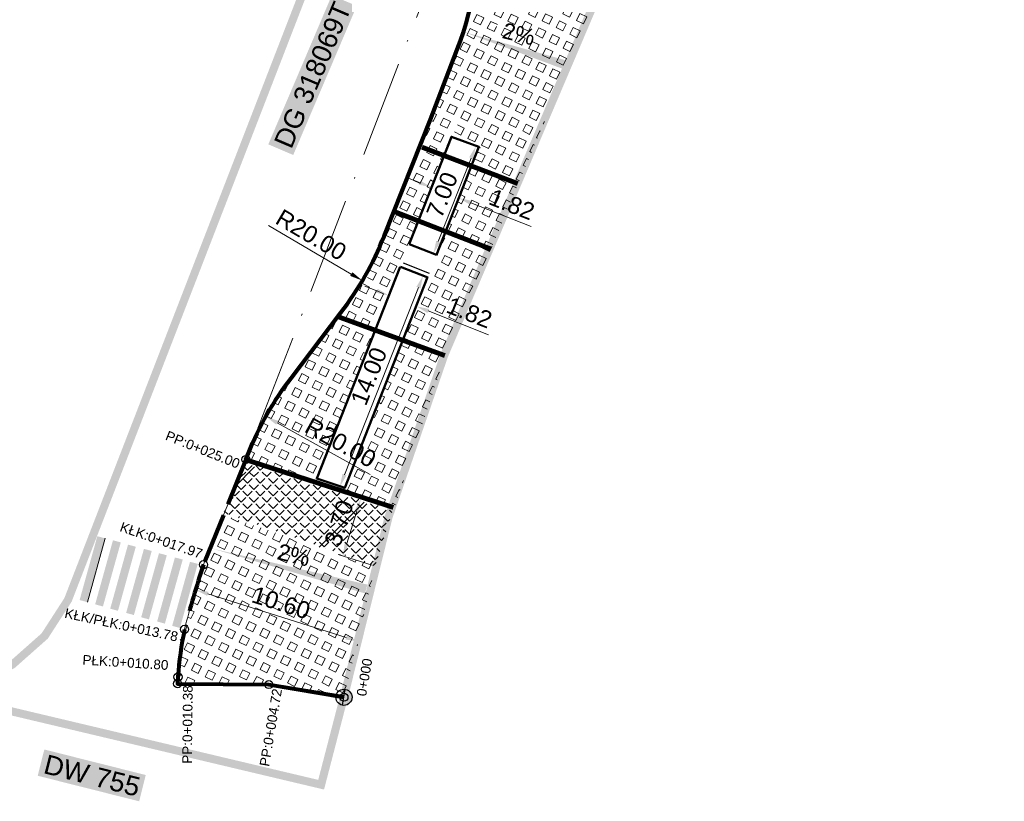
# Model space of a CAD drawing. Header units: metres. Extents: x 7535771 to 7535946, y 5639662 to 5639831.
# Tile 5 of 8: x 7535885 to 7535946, y 5639662 to 5639710. Entities that reach past the tile are written whole.
import ezdxf

# ---------------------------------------------------------------- set-up
doc = ezdxf.new("R2010")
doc.units = ezdxf.units.M
for name, pattern in [('ACAD_ISO10W100', [18, 12, -3, 0, -3]), ('CENTER2', [1.125, 0.75, -0.125, 0.125, -0.125]), ('HIDDEN', [0.375, 0.25, -0.125]), ('PRZER3-2', [5, 3, -2])]:
    doc.linetypes.add(name, pattern=pattern)
for name, color, linetype in [('_granica_inw', 126, 'HIDDEN'), ('C-ROAD-LABL', 150, 'Continuous'), ('zn_poz_proj_hatch', 7, 'Continuous')]:
    doc.layers.add(name, color=color, linetype=linetype)
for name, color, linetype, lineweight in [('_kosta parkowanie', 233, 'Continuous', 30), ('_Krawężnik', 7, 'Continuous', 80), ('_krawężnik h_0', 55, 'PRZER3-2', 80), ('_Krawężnik obniżony', 172, 'PRZER3-2', 80), ('_opisy', 7, 'Continuous', 13), ('_Wypełenienie chodnik', 253, 'Continuous', 13), ('_Wypełnienie zjazdy', 144, 'Continuous', 13), ('C-ROAD-CTLN', 1, 'CENTER2', 35), ('Opisy', 5, 'Continuous', 13), ('zn_poz_proj_kontur', 7, 'Continuous', 13)]:
    doc.layers.add(name, color=color, linetype=linetype, lineweight=lineweight)
for name, color, linetype, lineweight, true_color in [('_Obrzeze', 7, 'Continuous', 50, 0x633d32), ('_Wymiary', 7, 'Continuous', 9, 0x00175c), ('_ściek betonowy', 7, 'Continuous', 80, 0x727e73)]:
    doc.layers.add(name, color=color, linetype=linetype, lineweight=lineweight, true_color=true_color)
doc.styles.add('Arial', font='arial.ttf')
doc.styles.add('GR', font='arial.ttf', dxfattribs={"height": 0.9})
doc.styles.add('RS500', font='arial.ttf', dxfattribs={"height": 1.05})
doc.dimstyles.new('RS 5000', dxfattribs={"dimtxt": 1.05, "dimasz": 0.8, "dimexe": 0.3, "dimexo": 0.2, "dimgap": 0.3, "dimtad": 1, "dimzin": 0, "dimdsep": 46, "dimtxsty": 'RS500', "dimcen": 0, "dimclrd": 256, "dimclre": 256, "dimclrt": 256, "dimaunit": 1, "dimadec": 0, "dimazin": 0, "dimtfac": 1, "dimtofl": 0, "dimtmove": 0, "dimatfit": 3, "dimfxl": 1, "dimtolj": 1, "dimtzin": 0, "dimlwd": 15, "dimlwe": 15, "dimarcsym": 0})
pattern_1 = [(64, (0, 0), (-0.4280506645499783, 0.2087742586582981), [0.47625, -0.47625]), (154, (0, 0), (-0.2087742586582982, -0.4280506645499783), [0.47625, -0.47625])]

# ---------------------------------------------------------------- blocks, each defined once
blk = doc.blocks.new('*D7')
at = {"layer": '_Wymiary', "lineweight": 15, "transparency": 16777216}
for p, q in [((7535907.742904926, 5639679.804052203), (7535905.646808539, 5639680.456821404)), ((7535905.695371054, 5639679.603802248), (7535905.067250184, 5639677.586853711)), ((7535906.639045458, 5639676.259467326), (7535904.542949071, 5639676.912236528))]:
    blk.add_line(p, q, dxfattribs=at)
at = {"layer": '_Wymiary', "transparency": 16777216}
for points in [[(7535905.568068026, 5639679.643447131), (7535905.822674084, 5639679.564157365), (7535905.933240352, 5639680.367620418)], [(7535904.939947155, 5639677.626498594), (7535905.194553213, 5639677.547208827), (7535904.829380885, 5639676.823035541)]]:
    blk.add_solid(points, dxfattribs=at)
at = {"layer": 'Defpoints', "color": 0, "transparency": 16777216}
for p in [(7535907.933859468, 5639679.744584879), (7535904.829380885, 5639676.823035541), (7535906.83, 5639676.200000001)]:
    blk.add_point(p, dxfattribs=at)
at = {"layer": '_Wymiary', "transparency": 16777216, "insert": (7535904.587461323, 5639678.859385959), "char_height": 1.05, "attachment_point": 5, "rotation": 72.70229544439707, "style": 'RS500'}
blk.add_mtext('\\A1;3.70', dxfattribs=at)
blk = doc.blocks.new('*D41')
at = {"layer": '_Wymiary', "lineweight": 15, "transparency": 16777216}
for p, q in [((7535906.938321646, 5639693.261013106), (7535906.193746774, 5639693.553601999)), ((7535907.458512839, 5639692.397416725), (7535907.792617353, 5639693.247639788)), ((7535909.152935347, 5639691.731574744), (7535909.487039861, 5639692.581797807)), ((7535910.121893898, 5639692.009993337), (7535913.86137009, 5639690.540524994))]:
    blk.add_line(p, q, dxfattribs=at)
at = {"layer": '_Wymiary', "transparency": 16777216}
for points in [[(7535906.987086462, 5639693.385108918), (7535906.889556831, 5639693.136917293), (7535907.682896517, 5639692.968424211)], [(7535910.170658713, 5639692.13408915), (7535910.073129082, 5639691.885897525), (7535909.377319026, 5639692.30258223)]]:
    blk.add_solid(points, dxfattribs=at)
at = {"layer": 'Defpoints', "color": 0, "transparency": 16777216}
for p in [(7535907.385365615, 5639692.211273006), (7535909.377319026, 5639692.30258223), (7535909.079788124, 5639691.545431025)]:
    blk.add_point(p, dxfattribs=at)
at = {"layer": '_Wymiary', "transparency": 16777216, "insert": (7535912.669711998, 5639691.907140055), "char_height": 1.05, "attachment_point": 5, "rotation": 338.54710837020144, "style": 'RS500'}
blk.add_mtext('\\A1;1.82', dxfattribs=at)
blk = doc.blocks.new('*D42')
at = {"layer": '_Wymiary', "lineweight": 15, "transparency": 16777216}
for p, q in [((7535909.582256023, 5639699.966927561), (7535908.837681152, 5639700.259516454)), ((7535910.669531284, 5639700.54643636), (7535910.217110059, 5639699.395123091)), ((7535912.356355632, 5639699.883580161), (7535911.903934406, 5639698.732266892)), ((7535912.758230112, 5639698.718893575), (7535916.497706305, 5639697.249425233))]:
    blk.add_line(p, q, dxfattribs=at)
at = {"layer": '_Wymiary', "transparency": 16777216}
for points in [[(7535909.631020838, 5639700.091023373), (7535909.533491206, 5639699.842831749), (7535910.326830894, 5639699.674338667)], [(7535912.806994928, 5639698.842989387), (7535912.709465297, 5639698.594797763), (7535912.013655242, 5639699.011482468)]]:
    blk.add_solid(points, dxfattribs=at)
at = {"layer": 'Defpoints', "color": 0, "transparency": 16777216}
for p in [(7535910.742678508, 5639700.732580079), (7535912.429502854, 5639700.06972388), (7535912.013655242, 5639699.011482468)]:
    blk.add_point(p, dxfattribs=at)
at = {"layer": '_Wymiary', "transparency": 16777216, "insert": (7535915.306048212, 5639698.616040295), "char_height": 1.05, "attachment_point": 5, "rotation": 338.54710839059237, "style": 'RS500'}
blk.add_mtext('\\A1;1.82', dxfattribs=at)
blk = doc.blocks.new('*D43')
at = {"layer": '_Wymiary', "lineweight": 15, "transparency": 16777216}
blk.add_line((7535906.524758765, 5639681.864336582), (7535900.755621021, 5639685.080412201), dxfattribs=at)
at = {"layer": '_Wymiary', "transparency": 16777216}
blk.add_solid([(7535900.820543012, 5639685.19687212), (7535900.69069903, 5639684.963952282), (7535900.056861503, 5639685.469944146)], dxfattribs=at)
at = {"layer": 'Defpoints', "color": 0, "transparency": 16777216}
for p in [(7535900.056861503, 5639685.469944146), (7535917.525849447, 5639675.731645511)]:
    blk.add_point(p, dxfattribs=at)
at = {"layer": '_Wymiary', "transparency": 16777216, "insert": (7535904.685135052, 5639683.847098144), "char_height": 1.05, "attachment_point": 5, "rotation": 330.8619901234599, "style": 'RS500'}
blk.add_mtext('\\A1;R20.00', dxfattribs=at)
blk = doc.blocks.new('*D44')
at = {"layer": '_Wymiary', "lineweight": 15, "transparency": 16777216}
blk.add_line((7535900.222601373, 5639697.309853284), (7535905.348176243, 5639694.298928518), dxfattribs=at)
at = {"layer": '_Wymiary', "transparency": 16777216}
blk.add_solid([(7535905.415710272, 5639694.413893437), (7535905.280642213, 5639694.1839636), (7535906.037965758, 5639693.893724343)], dxfattribs=at)
at = {"layer": 'Defpoints', "color": 0, "transparency": 16777216}
for p in [(7535888.793227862, 5639704.023828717), (7535906.037965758, 5639693.893724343)]:
    blk.add_point(p, dxfattribs=at)
at = {"layer": '_Wymiary', "transparency": 16777216, "insert": (7535902.863983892, 5639696.727910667), "char_height": 1.05, "attachment_point": 5, "rotation": 329.56867678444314, "style": 'RS500'}
blk.add_mtext('\\A1;R20.00', dxfattribs=at)
blk = doc.blocks.new('*D47')
at = {"layer": '_Wymiary', "lineweight": 15, "transparency": 16777216}
for p, q in [((7535912.597226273, 5639702.424711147), (7535913.358644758, 5639702.123604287)), ((7535910.738678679, 5639696.314196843), (7535912.785471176, 5639701.489986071)), ((7535909.96204276, 5639695.761038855), (7535910.723461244, 5639695.459931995))]:
    blk.add_line(p, q, dxfattribs=at)
at = {"layer": '_Wymiary', "transparency": 16777216}
for points in [[(7535912.66148092, 5639701.539018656), (7535912.909461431, 5639701.440953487), (7535913.079666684, 5639702.233927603)], [(7535910.614688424, 5639696.363229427), (7535910.862668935, 5639696.265164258), (7535910.44448317, 5639695.57025531)]]:
    blk.add_solid(points, dxfattribs=at)
at = {"layer": 'Defpoints', "color": 0, "transparency": 16777216}
for p in [(7535912.41124089, 5639702.498260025), (7535913.079666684, 5639702.233927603), (7535909.776057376, 5639695.834587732)]:
    blk.add_point(p, dxfattribs=at)
at = {"layer": '_Wymiary', "transparency": 16777216, "insert": (7535910.984561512, 5639699.209563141), "char_height": 1.05, "attachment_point": 5, "rotation": 68.42342519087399, "style": 'RS500'}
blk.add_mtext('\\A1;7.00', dxfattribs=at)
blk = doc.blocks.new('*D48')
at = {"layer": '_Wymiary', "lineweight": 15, "transparency": 16777216}
for p, q in [((7535909.436837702, 5639694.344335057), (7535910.082930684, 5639694.08917207)), ((7535909.510043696, 5639693.455294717), (7535904.93044183, 5639681.859378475)), ((7535904.269517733, 5639681.26026982), (7535904.915610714, 5639681.005106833))]:
    blk.add_line(p, q, dxfattribs=at)
at = {"layer": '_Wymiary', "transparency": 16777216}
for points in [[(7535909.386031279, 5639693.504271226), (7535909.634056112, 5639693.406318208), (7535909.803902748, 5639694.199369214)], [(7535904.806429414, 5639681.908354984), (7535905.054454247, 5639681.810401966), (7535904.636582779, 5639681.115303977)]]:
    blk.add_solid(points, dxfattribs=at)
at = {"layer": 'Defpoints', "color": 0, "transparency": 16777216}
for p in [(7535909.250819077, 5639694.41779982), (7535904.083499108, 5639681.333734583), (7535904.636582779, 5639681.115303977)]:
    blk.add_point(p, dxfattribs=at)
at = {"layer": '_Wymiary', "transparency": 16777216, "insert": (7535906.442590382, 5639687.964456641), "char_height": 1.05, "attachment_point": 5, "rotation": 68.44933558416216, "style": 'RS500'}
blk.add_mtext('\\A1;14.00', dxfattribs=at)
blk = doc.blocks.new('*D142')
at = {"layer": '_Wymiary', "lineweight": 15, "transparency": 16777216}
for p, q in [((7535895.628369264, 5639674.527307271), (7535895.598269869, 5639674.431944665)), ((7535896.451468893, 5639674.477237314), (7535905.036221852, 5639671.767623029)), ((7535905.738923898, 5639671.336102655), (7535905.708824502, 5639671.240740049))]:
    blk.add_line(p, q, dxfattribs=at)
at = {"layer": '_Wymiary', "transparency": 16777216}
for points in [[(7535896.491601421, 5639674.604387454), (7535896.411336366, 5639674.350087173), (7535895.688568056, 5639674.718032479)], [(7535905.076354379, 5639671.894773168), (7535904.996089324, 5639671.640472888), (7535905.799122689, 5639671.526827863)]]:
    blk.add_solid(points, dxfattribs=at)
at = {"layer": 'Defpoints', "color": 0, "transparency": 16777216}
for p in [(7535895.688568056, 5639674.718032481), (7535905.799122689, 5639671.526827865), (7535905.799122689, 5639671.526827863)]:
    blk.add_point(p, dxfattribs=at)
at = {"layer": '_Wymiary', "transparency": 16777216, "insert": (7535900.995506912, 5639673.919758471), "char_height": 1.05, "attachment_point": 5, "rotation": 342.48268775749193, "style": 'RS500'}
blk.add_mtext('\\A1;10.60', dxfattribs=at)
blk = doc.blocks.new('bomba')
h = blk.add_hatch(color=0)
h.paths.add_polyline_path([(0, 1), (0, -1, 0.4142135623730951), (1, 0, 0.4142135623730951)])
h.paths.add_polyline_path([(0, 1), (0, 2, 0.4142135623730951), (-2, 0, 0.4142135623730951), (0, -2), (0, -1, -0.4142135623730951), (-1, 0, -0.4142135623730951)])
at = {"color": 0}
blk.add_line((0, 2), (0, -2), dxfattribs=at)
for radius in [2, 1]:
    blk.add_circle((0, 0), radius, dxfattribs=at)
blk = doc.blocks.new('AeccTickCircle')
blk.add_circle((0, 0), 0.5)
blk = doc.blocks.new('os r c')
at = {"layer": 'C-ROAD-CTLN', "color": 252, "linetype": 'ACAD_ISO10W100', "lineweight": 13, "ltscale": 0.5, "flags": 128}
for points in [[(7535896.189035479, 5639676.282646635), (7535898.81342015, 5639682.804466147), (7535912.93025879, 5639719.347573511), (7535925.329950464, 5639751.815814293), (7535927.135793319, 5639756.399229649)], [(7535904.894562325, 5639668.060572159), (7535900.236724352, 5639668.847941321), (7535894.578932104, 5639668.901036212), (7535894.605053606, 5639669.317746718)]]:
    blk.add_lwpolyline(points, dxfattribs=at)
for points in [[(7535896.189035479, 5639676.282646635, 0.02177010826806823), (7535895.010385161, 5639672.271519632)], [(7535895.010385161, 5639672.271519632, 0.03657103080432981), (7535894.605053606, 5639669.317746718)]]:
    blk.add_lwpolyline(points, format="xyb", dxfattribs=at)
at = {"layer": 'C-ROAD-LABL', "linetype": 'Continuous', "lineweight": 13}
for p, xscale, yscale, zscale, rotation in [((7535898.81342015, 5639682.804466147), 0.4999999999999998, 0.4999999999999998, 0.4999999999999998, 68.08011169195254), ((7535896.189035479, 5639676.282646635), 0.5, 0.5, 0.5, 71.13055259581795), ((7535895.010385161, 5639672.271519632), 0.4999999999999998, 0.4999999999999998, 0.4999999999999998, 77.9975221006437), ((7535894.605053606, 5639669.317746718), 0.4999999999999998, 0.4999999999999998, 0.4999999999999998, 86.37525139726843), ((7535894.578932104, 5639668.901036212), 0.4999999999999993, 0.4999999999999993, 0.4999999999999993, 179.4623302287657), ((7535900.236724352, 5639668.847941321), 0.5000000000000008, 0.5000000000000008, 0.5000000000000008, 170.405323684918), ((7535904.894562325, 5639668.060572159), 0.5000000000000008, 0.5000000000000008, 0.5000000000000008, 170.405323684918)]:
    blk.add_blockref('AeccTickCircle', p, dxfattribs=dict(at, xscale=xscale, yscale=yscale, zscale=zscale, rotation=rotation))
at = {"layer": 'C-ROAD-LABL', "color": 7, "linetype": 'Continuous', "lineweight": -3, "xscale": 0.2500000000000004, "yscale": 0.2500000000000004, "zscale": 0.2500000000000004, "rotation": 170.405323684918}
blk.add_blockref('bomba', (7535904.894562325, 5639668.060572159), dxfattribs=at)
at = {"layer": 'C-ROAD-LABL', "color": 150, "style": 'Arial'}
for s, rotation, p in [('PP:0+025.00', 338.0800929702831, (7535893.770082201, 5639684.045015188)), ('KŁK:0+017.97', 341.1305338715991, (7535890.950215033, 5639678.373711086)), ('KŁK/PŁK:0+013.78', 347.9975033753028, (7535887.533777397, 5639672.999363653)), ('PŁK:0+010.80', 356.3752326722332, (7535888.665418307, 5639670.090321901)), ('0+000', 80.40532480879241, (7535906.263627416, 5639668.089793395)), ('PP:0+010.38', 89.46231150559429, (7535895.469038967, 5639663.934189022)), ('PP:0+004.72', 80.40530495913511, (7535900.246722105, 5639663.735062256))]:
    blk.add_text(s, height=0.6, rotation=rotation, dxfattribs=at).set_placement(p)

msp = doc.modelspace()

# ---------------------------------------------------------------- hatches: boundary and pattern name
at = {"layer": '_kosta parkowanie', "lineweight": 15}
h = msp.add_hatch(dxfattribs=at)
h.set_pattern_fill('ANSI32', color=256)
h.set_pattern_definition([(45, (0.004999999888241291, 0), (-6.735192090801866, 6.735192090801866), []), (45, (4.495129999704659, 0), (-6.735192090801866, 6.735192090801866), [])])
h.paths.add_polyline_path([(7535907.887489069, 5639679.595685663), (7535898.715631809, 5639682.561453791), (7535897.422971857, 5639679.349083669), (7535906.829999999, 5639676.200000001)])
at = {"layer": '_Wypełenienie chodnik'}
h = msp.add_hatch(dxfattribs=at)
h.set_pattern_fill('SQUARE', color=256, scale=0.15, angle=64)
h.set_pattern_definition(pattern_1)
h.paths.add_polyline_path([(7535924.25299581, 5639720.289487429), (7535920.820989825, 5639721.74625392), (7535916.840379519, 5639711.445626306), (7535915.331384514, 5639712.028767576), (7535911.62315111, 5639702.780514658), (7535913.310821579, 5639702.115467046), (7535904.857780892, 5639680.614449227), (7535907.997285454, 5639679.73634399), (7535911.146921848, 5639689.17112329), (7535913.43, 5639694.475)])
h = msp.add_hatch(dxfattribs=at)
h.set_pattern_fill('SQUARE', color=256, scale=0.15, angle=64)
h.set_pattern_definition(pattern_1)
edge = h.paths.add_edge_path()
edge.add_line((7535912.396036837, 5639709.620965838), (7535909.016749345, 5639700.762672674))
edge.add_line((7535909.016749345, 5639700.762672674), (7535906.355383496, 5639694.057965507))
edge.add_line((7535906.355383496, 5639694.057965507), (7535900.010251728, 5639685.757179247))
edge.add_line((7535900.010251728, 5639685.757179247), (7535898.883682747, 5639682.765790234))
edge.add_line((7535898.883682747, 5639682.765790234), (7535903.122995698, 5639681.393856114))
edge.add_line((7535903.122995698, 5639681.393856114), (7535903.150460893, 5639681.462521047))
edge.add_line((7535903.150460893, 5639681.462521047), (7535911.591598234, 5639702.864093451))
edge.add_line((7535911.591598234, 5639702.864093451), (7535917.620135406, 5639717.61325281))
edge.add_line((7535917.620135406, 5639717.61325281), (7535913.716513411, 5639719.056904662))
edge.add_line((7535913.716513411, 5639719.056904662), (7535913.074505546, 5639718.761892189))
edge.add_line((7535913.074505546, 5639718.761892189), (7535913.237723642, 5639716.097117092))
edge.add_arc((7535893.371517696, 5639715.386299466), 19.87891849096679, -16.859303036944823, 2.0491825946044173, ccw=False)
h = msp.add_hatch(dxfattribs=at)
h.set_pattern_fill('SQUARE', color=256, scale=0.15, angle=64)
h.set_pattern_definition(pattern_1)
h.paths.add_polyline_path([(7535906.827709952, 5639676.170494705), (7535897.422760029, 5639679.348557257), (7535894.752115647, 5639671.670822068), (7535894.576642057, 5639668.871530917), (7535900.234434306, 5639668.818436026), (7535904.892272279, 5639668.054916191)])
at = {"layer": '_Wypełnienie zjazdy'}
h = msp.add_hatch(dxfattribs=at)
h.set_pattern_fill('ANGLE', color=256, scale=0.08, angle=45)
h.set_pattern_definition([(45, (0, 0), (-0.3951312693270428, 0.3951312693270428), [0.4064, -0.1524]), (135, (0, 0), (-0.3951312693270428, -0.3951312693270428), [0.4064, -0.1524])])
h.paths.add_polyline_path([(7535907.907517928, 5639679.659999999), (7535898.766047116, 5639682.686930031), (7535897.429342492, 5639679.510468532), (7535906.833337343, 5639676.212448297)])
at = {"layer": 'Opisy'}
for points in [[(7535918.571967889, 5639706.980922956), (7535912.273142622, 5639709.325567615), (7535918.801472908, 5639707.509778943)], [(7535906.195310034, 5639674.499623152), (7535896.69863956, 5639677.285652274), (7535906.347694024, 5639675.046801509)]]:
    msp.add_hatch(color=256, dxfattribs=at).paths.add_polyline_path(points)
at = {"layer": 'zn_poz_proj_hatch'}
h = msp.add_hatch(color=253, dxfattribs=at)
h.dxf.hatch_style = 1
h.paths.add_polyline_path([(7535890.086002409, 5639677.91802112), (7535889.602096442, 5639678.044102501), (7535888.505237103, 5639674.089577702), (7535888.987046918, 5639673.955938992)])
h = msp.add_hatch(color=253, dxfattribs=at)
h.dxf.hatch_style = 1
h.paths.add_polyline_path([(7535891.056600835, 5639677.665132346), (7535890.572689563, 5639677.791215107), (7535889.46885673, 5639673.822300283), (7535889.950666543, 5639673.688661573)])
h = msp.add_hatch(color=253, dxfattribs=at)
h.dxf.hatch_style = 1
h.paths.add_polyline_path([(7535891.989678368, 5639677.396192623), (7535891.505767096, 5639677.522275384), (7535890.401934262, 5639673.55336056), (7535890.883744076, 5639673.419721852)])
h = msp.add_hatch(color=253, dxfattribs=at)
h.dxf.hatch_style = 1
h.paths.add_polyline_path([(7535892.977469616, 5639677.13366829), (7535892.493558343, 5639677.259751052), (7535891.38972551, 5639673.290836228), (7535891.871535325, 5639673.157197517)])
h = msp.add_hatch(color=253, dxfattribs=at)
h.dxf.hatch_style = 1
h.paths.add_polyline_path([(7535893.910547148, 5639676.864728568), (7535893.426635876, 5639676.990811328), (7535892.322803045, 5639673.021896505), (7535892.804612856, 5639672.888257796)])
h = msp.add_hatch(color=253, dxfattribs=at)
h.dxf.hatch_style = 1
h.paths.add_polyline_path([(7535894.898338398, 5639676.602204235), (7535894.414427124, 5639676.728286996), (7535893.310594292, 5639672.759372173), (7535893.792404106, 5639672.625733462)])
h = msp.add_hatch(color=253, dxfattribs=at)
h.dxf.hatch_style = 1
h.paths.add_polyline_path([(7535895.831415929, 5639676.333264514), (7535895.347504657, 5639676.459347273), (7535894.243671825, 5639672.49043245), (7535894.725481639, 5639672.356793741)])

# ---------------------------------------------------------------- linework, layer by layer
at = {"flags": 128}
msp.add_lwpolyline([(7535908.56552212, 5639695.000557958), (7535910.187114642, 5639694.363335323)], dxfattribs=at)
at = {"layer": '_granica_inw', "lineweight": -3, "ltscale": 20, "const_width": 0.5, "flags": 128}
msp.add_lwpolyline([(7535795.269999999, 5639690.079999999), (7535793.38, 5639691.46), (7535790.899999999, 5639694.18), (7535789.82, 5639697.539999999), (7535789.87, 5639700.65), (7535791.219999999, 5639704.390000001), (7535829.01, 5639791.619999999), (7535831.25, 5639795.15), (7535834.02, 5639796.879999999), (7535837.75, 5639797.799999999), (7535840.88, 5639797.29), (7535857.85, 5639790.81), (7535913.64, 5639766.159999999), (7535916.549999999, 5639765.260000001), (7535918.31, 5639762.52), (7535919, 5639757.199999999), (7535918.588636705, 5639753.60651523), (7535887.785457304, 5639674.098451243), (7535886.340000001, 5639671.859999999), (7535884.33, 5639670.079999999), (7535882.399999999, 5639669.1), (7535879.639999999, 5639668.29), (7535903.48, 5639662.640000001), (7535904.894562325, 5639668.084421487), (7535907.660000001, 5639679.23), (7535911.109999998, 5639689.26), (7535920.128211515, 5639710.435646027), (7535934.92, 5639745.96), (7535942.269633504, 5639759.809309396), (7535945.519999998, 5639767.74), (7535941.171342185, 5639769.987724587), (7535938.168471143, 5639770.750387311), (7535865.255384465, 5639803.007705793), (7535857.15635292, 5639806.458532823), (7535851.197824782, 5639809.115763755), (7535837.039294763, 5639815.553835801), (7535831.092920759, 5639818.208695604), (7535828.59, 5639819.93), (7535823.418762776, 5639825.292391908), (7535821.810000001, 5639818.75), (7535785.063156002, 5639733.563938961), (7535776.580652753, 5639710.551756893), (7535771.430000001, 5639696.23), (7535795.269999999, 5639690.079999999)], dxfattribs=at)
at = {"layer": '_Krawężnik', "color": 7}
for points in [[(7535898.81342015, 5639682.804466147), (7535898.971714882, 5639683.197842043, -0.06717121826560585), (7535901.614541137, 5639687.848999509), (7535904.704536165, 5639691.906474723, 0.06835378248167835), (7535907.382312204, 5639696.645079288), (7535910.255378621, 5639703.883117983), (7535911.921434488, 5639708.222678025, 0.1149685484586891), (7535913.166905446, 5639717.21432977), (7535913.045332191, 5639718.542301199, -0.5516477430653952), (7535913.716735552, 5639719.056822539), (7535917.620312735, 5639717.613717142)], [(7535895.010385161, 5639672.271519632, 0.03657103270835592), (7535894.605053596, 5639669.317746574), (7535894.578932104, 5639668.901036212), (7535900.236724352, 5639668.847941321), (7535904.894562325, 5639668.060572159)]]:
    msp.add_lwpolyline(points, format="xyb", dxfattribs=at)
msp.add_lwpolyline([(7535897.422971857, 5639679.349083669), (7535896.256829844, 5639676.451121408)], dxfattribs=at)
at = {"layer": '_Krawężnik'}
msp.add_lwpolyline([(7535894.578932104, 5639668.901036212), (7535900.236724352, 5639668.847941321), (7535904.894562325, 5639668.084421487)], dxfattribs=at)
at = {"layer": '_krawężnik h_0'}
msp.add_lwpolyline([(7535896.189035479, 5639676.282646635, 0.02177010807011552), (7535895.010385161, 5639672.271519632)], format="xyb", dxfattribs=at)
at = {"layer": '_Krawężnik obniżony', "flags": 128}
msp.add_lwpolyline([(7535898.814589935, 5639682.807373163), (7535897.422971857, 5639679.349083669)], dxfattribs=at)
at = {"layer": '_Obrzeze'}
for points in [[(7535908.93456501, 5639696.143347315), (7535911.560634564, 5639702.808661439), (7535913.261847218, 5639702.187858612), (7535910.63248166, 5639695.496697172)], [(7535908.93456501, 5639696.143347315), (7535910.634806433, 5639695.495811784)], [(7535910.08384704, 5639694.100541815), (7535904.956901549, 5639681.053584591), (7535903.210096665, 5639681.613884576), (7535908.384680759, 5639694.74766788)], [(7535908.400698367, 5639694.741567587), (7535910.100939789, 5639694.094032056)]]:
    msp.add_lwpolyline(points, dxfattribs=at)
at = {"layer": '_Wymiary', "flags": 128}
msp.add_lwpolyline([(7535907.382312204, 5639696.645079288), (7535911.921434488, 5639708.222678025)], dxfattribs=at)
at = {"layer": '_ściek betonowy', "const_width": 0.3}
for points in [[(7535915.672949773, 5639699.908355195), (7535909.73083552, 5639702.16478014)], [(7535914.004445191, 5639695.850629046), (7535907.942323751, 5639698.202038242)], [(7535911.151926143, 5639689.243653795), (7535904.51768622, 5639691.661121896)], [(7535907.959992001, 5639679.828498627), (7535898.883682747, 5639682.765790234)]]:
    msp.add_lwpolyline(points, dxfattribs=at)
at = {"layer": 'zn_poz_proj_kontur', "color": 253, "lineweight": 9, "flags": 128}
msp.add_lwpolyline([(7535890.086002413, 5639677.91802112), (7535888.987046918, 5639673.955938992)], dxfattribs=at)

# ---------------------------------------------------------------- block references
msp.add_blockref('os r c', (0, 0))

# ---------------------------------------------------------------- texts
at = {"layer": '_opisy', "char_height": 1.199999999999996, "attachment_point": 1, "style": 'GR', "bg_fill": 1, "box_fill_scale": 1.2, "bg_fill_color": 2, "bg_fill_transparency": 0}
for s, width, gutter_width, insert, rotation in [('DG 318069T', 9.56616889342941, 5.999999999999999, (7535900.519289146, 5639702.465796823, -271.01), 66.92127385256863), ('DW 755', 6.005014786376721, 6, (7535886.492039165, 5639664.531950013, -271.01), 345.86949297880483)]:
    msp.add_mtext_dynamic_manual_height_columns(s, width=width, gutter_width=gutter_width, heights=[0], dxfattribs=dict(at, insert=insert, rotation=rotation))
at = {"layer": 'Opisy', "char_height": 0.9999999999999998, "attachment_point": 5, "rotation": 346.1658239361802, "style": 'RS500'}
for insert in [(7535915.73644127, 5639709.18517095), (7535901.783797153, 5639676.87887065)]:
    msp.add_mtext('\\A1;2%', dxfattribs=dict(at, insert=insert))

# ---------------------------------------------------------------- dimensions: what is measured, and where the dimension line sits
at = {"layer": '_Wymiary'}
for center, mpoint, picture, middle in [((7535888.793227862, 5639704.023828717), (7535906.037965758, 5639693.893724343), '*D44', (7535902.440494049, 5639696.006992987)), ((7535917.525849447, 5639675.731645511), (7535900.056861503, 5639685.469944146), '*D43', (7535904.278024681, 5639683.116805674))]:
    dim = msp.add_radius_dim(center=center, mpoint=mpoint, dimstyle='RS 5000', dxfattribs=at)
    dim.commit()
    dim.dimension.update_dxf_attribs({"geometry": picture, "text_midpoint": middle, "dimtype": 164})
for p1, p2, distance, text, picture, middle in [((7535909.776057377, 5639695.834587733), (7535912.411240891, 5639702.498260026), -0.7187939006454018, '7.00', '*D47', (7535910.984561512, 5639699.209563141)), ((7535910.742678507, 5639700.732580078), (7535912.429502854, 5639700.069723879), -1.1370154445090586, '1.82', '*D42', (7535915.306048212, 5639698.616040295)), ((7535909.250819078, 5639694.417799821), (7535904.083499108, 5639681.333734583), 0.5946540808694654, '14.00', '*D48', (7535906.442590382, 5639687.964456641))]:
    dim = msp.add_aligned_dim(p1=p1, p2=p2, distance=distance, text=text, dimstyle='RS 5000', dxfattribs=at)
    dim.commit()
    dim.dimension.update_dxf_attribs({"geometry": picture, "text_midpoint": middle})
for p1, p2, distance, picture, middle in [((7535907.385365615, 5639692.211273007), (7535909.079788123, 5639691.545431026), 0.8135124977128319, '*D41', (7535912.669711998, 5639691.907140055)), ((7535895.688568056, 5639674.71803248), (7535905.799122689, 5639671.526827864), -8.881337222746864e-10, '*D142', (7535900.995506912, 5639673.919758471))]:
    dim = msp.add_aligned_dim(p1=p1, p2=p2, distance=distance, dimstyle='RS 5000', dxfattribs=at)
    dim.commit()
    dim.dimension.update_dxf_attribs({"geometry": picture, "text_midpoint": middle})
dim = msp.add_linear_dim(base=(7535904.829380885, 5639676.823035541), p1=(7535907.933859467, 5639679.744584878), p2=(7535906.829999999, 5639676.200000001), angle=252.7022954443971, text='3.70', dimstyle='RS 5000', dxfattribs=at)
dim.commit()
dim.dimension.update_dxf_attribs({"geometry": '*D7', "text_midpoint": (7535905.386090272, 5639678.61067584), "dimtype": 161})

doc.saveas('drawing.dxf')
